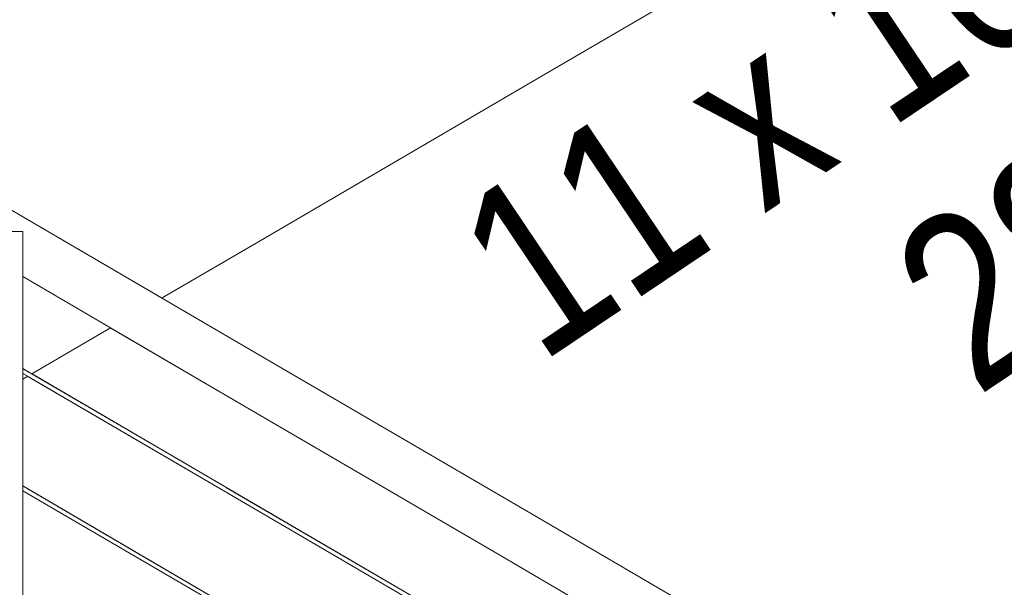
# Model space of a CAD drawing. Header units: millimetres. Extents: x -126680 to -83680, y 18016 to 39016.
# Tile 89 of 121: x -109347 to -108397, y 31143 to 31691. Entities that reach past the tile are written whole.
import ezdxf

# ---------------------------------------------------------------- set-up
doc = ezdxf.new("R2010")
doc.units = ezdxf.units.MM
doc.header["$MEASUREMENT"] = 0
doc.linetypes.add('Wipeout_Contour', pattern=[1000, 0, -1000])
doc.layers.add('Nowe_Konstrukcja - Schody', color=7, linetype='Continuous')
doc.layers.add('Nowe_Konstrukcja - Ściany zew', color=7, linetype='Continuous')
doc.layers.add('Nowe_Konstrukcja - Schody_Nr_pióra__101', color=250, linetype='Continuous', lineweight=13, true_color=0x333333)
doc.layers.add('Nowe_Konstrukcja - Schody_Nr_pióra__3', color=7, linetype='Continuous', lineweight=13)
doc.layers.add('Nowe_Tabelka_Nr_pióra__3', color=7, linetype='Continuous', lineweight=13)
doc.styles.add('STYL_AUTOMATYCZNY_2', font='arial.ttf', dxfattribs={"width": 0.8})

msp = doc.modelspace()

# ---------------------------------------------------------------- wipeouts: each hides what was drawn before it
at = {"color": 254, "linetype": 'Wipeout_Contour', "lineweight": 0, "ltscale": 1019465.130383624}
msp.add_wipeout([(-109343.98, 31240.68), (-108867.97, 30962.49), (-108587.97, 30798.86), (-108443.98, 30714.71), (-108443.98, 30823.41), (-108869.99, 31072.37), (-109149.99, 31236.01), (-109339.11, 31346.53), (-109343.98, 31343.69)], dxfattribs=at).dxf.layer = 'Nowe_Konstrukcja - Ściany zew'

# ---------------------------------------------------------------- next in the draw order: wipeouts: each hides what was drawn before it
at = {"color": 254, "linetype": 'Wipeout_Contour', "lineweight": 0, "ltscale": 679416.228904}
msp.add_wipeout([(-109343.98, 31127.35), (-109147.97, 31012.8), (-108867.97, 30849.16), (-108443.98, 30601.37), (-108443.98, 30710.07), (-109343.98, 31236.05)], dxfattribs=at).dxf.layer = 'Nowe_Konstrukcja - Ściany zew'

# ---------------------------------------------------------------- next in the draw order: wipeouts: each hides what was drawn before it
at = {"color": 254, "linetype": 'Wipeout_Contour', "lineweight": 0, "ltscale": 679045.077448}
msp.add_wipeout([(-109259.23, 31393.21), (-109335.14, 31348.85), (-108867.97, 31075.83), (-108587.97, 30912.19), (-108443.98, 30828.04), (-108443.98, 30916.77)], dxfattribs=at).dxf.layer = 'Nowe_Konstrukcja - Ściany zew'

# ---------------------------------------------------------------- next in the draw order: wipeouts: each hides what was drawn before it
at = {"color": 254, "linetype": 'Wipeout_Contour', "lineweight": 0, "ltscale": 452394.770144}
msp.add_wipeout([(-108601.59, 31008.88), (-108600.63, 31010.52), (-108880.63, 31174.16), (-108881.59, 31172.52)], dxfattribs=at).dxf.layer = 'Nowe_Konstrukcja - Schody'

# ---------------------------------------------------------------- next in the draw order: wipeouts: each hides what was drawn before it
at = {"color": 254, "linetype": 'Wipeout_Contour', "lineweight": 0, "ltscale": 452391.141814}
msp.add_wipeout([(-108600.63, 31010.52), (-108597.9, 31015.2), (-108877.9, 31178.84), (-108880.63, 31174.16)], dxfattribs=at).dxf.layer = 'Nowe_Konstrukcja - Schody'

# ---------------------------------------------------------------- next in the draw order: wipeouts: each hides what was drawn before it
at = {"color": 254, "linetype": 'Wipeout_Contour', "lineweight": 0, "ltscale": 452384.43863}
msp.add_wipeout([(-108597.9, 31015.2), (-108593.81, 31022.2), (-108873.81, 31185.84), (-108877.9, 31178.84)], dxfattribs=at).dxf.layer = 'Nowe_Konstrukcja - Schody'

# ---------------------------------------------------------------- next in the draw order: wipeouts: each hides what was drawn before it
at = {"color": 254, "linetype": 'Wipeout_Contour', "lineweight": 0, "ltscale": 453651.670076}
msp.add_wipeout([(-108881.59, 31172.52), (-108880.63, 31174.16), (-109160.63, 31337.8), (-109161.59, 31336.15)], dxfattribs=at).dxf.layer = 'Nowe_Konstrukcja - Schody'
at = {"color": 254, "linetype": 'Wipeout_Contour', "lineweight": 0, "ltscale": 452375.682682}
msp.add_wipeout([(-108593.81, 31022.2), (-108588.98, 31030.46), (-108868.98, 31194.1), (-108873.81, 31185.84)], dxfattribs=at).dxf.layer = 'Nowe_Konstrukcja - Schody'

# ---------------------------------------------------------------- next in the draw order: wipeouts: each hides what was drawn before it
at = {"color": 254, "linetype": 'Wipeout_Contour', "lineweight": 0, "ltscale": 453648.051799}
msp.add_wipeout([(-108880.63, 31174.16), (-108877.9, 31178.84), (-109157.9, 31342.48), (-109160.63, 31337.8)], dxfattribs=at).dxf.layer = 'Nowe_Konstrukcja - Schody'
at = {"color": 254, "linetype": 'Wipeout_Contour', "lineweight": 0, "ltscale": 452366.208109}
msp.add_wipeout([(-108588.98, 31030.46), (-108584.15, 31038.72), (-108864.15, 31202.36), (-108868.98, 31194.1)], dxfattribs=at).dxf.layer = 'Nowe_Konstrukcja - Schody'

# ---------------------------------------------------------------- next in the draw order: wipeouts: each hides what was drawn before it
at = {"color": 254, "linetype": 'Wipeout_Contour', "lineweight": 0, "ltscale": 453641.36719}
msp.add_wipeout([(-108877.9, 31178.84), (-108873.81, 31185.84), (-109153.81, 31349.48), (-109157.9, 31342.48)], dxfattribs=at).dxf.layer = 'Nowe_Konstrukcja - Schody'
at = {"color": 254, "linetype": 'Wipeout_Contour', "lineweight": 0, "ltscale": 452357.45733}
msp.add_wipeout([(-108584.15, 31038.72), (-108580.06, 31045.73), (-108860.06, 31209.36), (-108864.15, 31202.36)], dxfattribs=at).dxf.layer = 'Nowe_Konstrukcja - Schody'

# ---------------------------------------------------------------- next in the draw order: wipeouts: each hides what was drawn before it
at = {"color": 254, "linetype": 'Wipeout_Contour', "lineweight": 0, "ltscale": 454690.704485}
msp.add_wipeout([(-109160.63, 31337.8), (-109343.98, 31444.95), (-109343.98, 31442.74), (-109161.59, 31336.15)], dxfattribs=at).dxf.layer = 'Nowe_Konstrukcja - Schody'
at = {"color": 254, "linetype": 'Wipeout_Contour', "lineweight": 0, "ltscale": 453632.635507}
msp.add_wipeout([(-108873.81, 31185.84), (-108868.98, 31194.1), (-109148.98, 31357.74), (-109153.81, 31349.48)], dxfattribs=at).dxf.layer = 'Nowe_Konstrukcja - Schody'
at = {"color": 254, "linetype": 'Wipeout_Contour', "lineweight": 0, "ltscale": 452350.761445}
msp.add_wipeout([(-108580.06, 31045.73), (-108577.33, 31050.41), (-108857.33, 31214.04), (-108860.06, 31209.36)], dxfattribs=at).dxf.layer = 'Nowe_Konstrukcja - Schody'

# ---------------------------------------------------------------- next in the draw order: wipeouts: each hides what was drawn before it
at = {"color": 254, "linetype": 'Wipeout_Contour', "lineweight": 0, "ltscale": 454691.230421}
msp.add_wipeout([(-109157.9, 31342.48), (-109343.98, 31451.22), (-109343.98, 31444.95), (-109160.63, 31337.8)], dxfattribs=at).dxf.layer = 'Nowe_Konstrukcja - Schody'
at = {"color": 254, "linetype": 'Wipeout_Contour', "lineweight": 0, "ltscale": 453623.18719}
msp.add_wipeout([(-108868.98, 31194.1), (-108864.15, 31202.36), (-109144.15, 31366), (-109148.98, 31357.74)], dxfattribs=at).dxf.layer = 'Nowe_Konstrukcja - Schody'
at = {"color": 254, "linetype": 'Wipeout_Contour', "lineweight": 0, "ltscale": 452347.138252}
msp.add_wipeout([(-108577.33, 31050.41), (-108576.37, 31052.05), (-108856.37, 31215.68), (-108857.33, 31214.04)], dxfattribs=at).dxf.layer = 'Nowe_Konstrukcja - Schody'

# ---------------------------------------------------------------- next in the draw order: wipeouts: each hides what was drawn before it
at = {"color": 254, "linetype": 'Wipeout_Contour', "lineweight": 0, "ltscale": 454692.216588}
msp.add_wipeout([(-109153.81, 31349.48), (-109343.98, 31460.62), (-109343.98, 31451.22), (-109157.9, 31342.48)], dxfattribs=at).dxf.layer = 'Nowe_Konstrukcja - Schody'
at = {"color": 254, "linetype": 'Wipeout_Contour', "lineweight": 0, "ltscale": 453614.460662}
msp.add_wipeout([(-108864.15, 31202.36), (-108860.06, 31209.36), (-109140.06, 31373), (-109144.15, 31366)], dxfattribs=at).dxf.layer = 'Nowe_Konstrukcja - Schody'

# ---------------------------------------------------------------- next in the draw order: wipeouts: each hides what was drawn before it
at = {"color": 254, "linetype": 'Wipeout_Contour', "lineweight": 0, "ltscale": 454693.514495}
msp.add_wipeout([(-109148.98, 31357.74), (-109343.98, 31471.7), (-109343.98, 31460.62), (-109153.81, 31349.48)], dxfattribs=at).dxf.layer = 'Nowe_Konstrukcja - Schody'
at = {"color": 254, "linetype": 'Wipeout_Contour', "lineweight": 0, "ltscale": 453607.783335}
msp.add_wipeout([(-108860.06, 31209.36), (-108857.33, 31214.04), (-109137.33, 31377.68), (-109140.06, 31373)], dxfattribs=at).dxf.layer = 'Nowe_Konstrukcja - Schody'

# ---------------------------------------------------------------- next in the draw order: wipeouts: each hides what was drawn before it
at = {"color": 254, "linetype": 'Wipeout_Contour', "lineweight": 0, "ltscale": 454694.92754}
msp.add_wipeout([(-109343.98, 31482.78), (-109343.98, 31471.7), (-109148.98, 31357.74), (-109144.15, 31366)], dxfattribs=at).dxf.layer = 'Nowe_Konstrukcja - Schody'
at = {"color": 254, "linetype": 'Wipeout_Contour', "lineweight": 0, "ltscale": 453604.170184}
msp.add_wipeout([(-108857.33, 31214.04), (-108856.37, 31215.68), (-109136.37, 31379.32), (-109137.33, 31377.68)], dxfattribs=at).dxf.layer = 'Nowe_Konstrukcja - Schody'

# ---------------------------------------------------------------- next in the draw order: linework, layer by layer
at = {"layer": 'Nowe_Konstrukcja - Schody_Nr_pióra__101', "color": 250, "linetype": 'Continuous', "lineweight": 13, "true_color": 0x333333}
msp.add_line((-108576.37, 31052.05), (-108856.37, 31215.68), dxfattribs=at)

# ---------------------------------------------------------------- next in the draw order: wipeouts: each hides what was drawn before it
at = {"color": 254, "linetype": 'Wipeout_Contour', "lineweight": 0, "ltscale": 796102.061553}
msp.add_wipeout([(-109364.15, 31494.57), (-109350.02, 31486.31), (-109343.98, 31486.31), (-109343.98, 31482.78), (-109144.15, 31366), (-109140.06, 31373), (-109360.06, 31501.57)], dxfattribs=at).dxf.layer = 'Nowe_Konstrukcja - Schody'

# ---------------------------------------------------------------- next in the draw order: wipeouts: each hides what was drawn before it
at = {"color": 254, "linetype": 'Wipeout_Contour', "lineweight": 0, "ltscale": 454730.304483}
msp.add_wipeout([(-109140.06, 31373), (-109137.33, 31377.68), (-109357.33, 31506.25), (-109360.06, 31501.57)], dxfattribs=at).dxf.layer = 'Nowe_Konstrukcja - Schody'

# ---------------------------------------------------------------- next in the draw order: wipeouts: each hides what was drawn before it
at = {"color": 254, "linetype": 'Wipeout_Contour', "lineweight": 0, "ltscale": 454726.700259}
msp.add_wipeout([(-109137.33, 31377.68), (-109136.37, 31379.32), (-109356.37, 31507.89), (-109357.33, 31506.25)], dxfattribs=at).dxf.layer = 'Nowe_Konstrukcja - Schody'

# ---------------------------------------------------------------- next in the draw order: wipeouts: each hides what was drawn before it
at = {"color": 254, "linetype": 'Wipeout_Contour', "lineweight": 0, "ltscale": 454683.805374}
msp.add_wipeout([(-109393.98, 30457.74), (-109343.98, 30457.74), (-109343.98, 31486.31), (-109393.98, 31486.31)], dxfattribs=at).dxf.layer = 'Nowe_Konstrukcja - Schody'

# ---------------------------------------------------------------- next in the draw order: wipeouts: each hides what was drawn before it
at = {"color": 254, "linetype": 'Wipeout_Contour', "lineweight": 0, "ltscale": 682449.442034}
msp.add_wipeout([(-109398.98, 31706.83), (-109398.98, 31543.19), (-109398.98, 31532.8), (-109209.69, 31422.17), (-109118.98, 31475.18), (-109118.98, 31706.83)], dxfattribs=at).dxf.layer = 'Nowe_Konstrukcja - Schody'
at = {"color": 254, "linetype": 'Wipeout_Contour', "lineweight": 0, "ltscale": 454436.960437}
msp.add_wipeout([(-109149.69, 31123.18), (-109343.98, 31236.73), (-109343.98, 31236.05), (-109149.99, 31122.68)], dxfattribs=at).dxf.layer = 'Nowe_Konstrukcja - Schody'

# ---------------------------------------------------------------- next in the draw order: linework, layer by layer
at = {"layer": 'Nowe_Konstrukcja - Schody_Nr_pióra__101', "color": 250, "linetype": 'Continuous', "lineweight": 13, "true_color": 0x333333}
msp.add_line((-109393.98, 31486.31), (-109343.98, 31486.31), dxfattribs=at)

# ---------------------------------------------------------------- next in the draw order: wipeouts: each hides what was drawn before it
at = {"color": 254, "linetype": 'Wipeout_Contour', "lineweight": 0, "ltscale": 567631.135369}
msp.add_wipeout([(-109118.98, 31475.18), (-108838.98, 31638.81), (-108838.98, 31870.46), (-109118.98, 31870.46), (-109118.98, 31706.83)], dxfattribs=at).dxf.layer = 'Nowe_Konstrukcja - Schody'
at = {"color": 254, "linetype": 'Wipeout_Contour', "lineweight": 0, "ltscale": 454437.29434}
msp.add_wipeout([(-109148.27, 31125.63), (-109343.98, 31240), (-109343.98, 31238.36), (-109148.98, 31124.4)], dxfattribs=at).dxf.layer = 'Nowe_Konstrukcja - Schody'

# ---------------------------------------------------------------- next in the draw order: linework, layer by layer
at = {"layer": 'Nowe_Konstrukcja - Schody_Nr_pióra__3', "color": 7, "linetype": 'Continuous', "lineweight": 13}
msp.add_line((-109209.69, 31422.17), (-109118.98, 31475.18), dxfattribs=at)

# ---------------------------------------------------------------- next in the draw order: wipeouts: each hides what was drawn before it
at = {"color": 254, "linetype": 'Wipeout_Contour', "lineweight": 0, "ltscale": 566516.64072}
msp.add_wipeout([(-108838.98, 31638.81), (-108558.98, 31802.45), (-108558.98, 32034.1), (-108838.98, 32034.1), (-108838.98, 31870.46)], dxfattribs=at).dxf.layer = 'Nowe_Konstrukcja - Schody'
at = {"color": 254, "linetype": 'Wipeout_Contour', "lineweight": 0, "ltscale": 454437.436404}
msp.add_wipeout([(-109147.97, 31126.13), (-109343.98, 31240.68), (-109343.98, 31240), (-109148.27, 31125.63)], dxfattribs=at).dxf.layer = 'Nowe_Konstrukcja - Schody'

# ---------------------------------------------------------------- next in the draw order: linework, layer by layer
at = {"layer": 'Nowe_Konstrukcja - Schody_Nr_pióra__3', "color": 7, "linetype": 'Continuous', "lineweight": 13}
for p, q in [((-108838.98, 31638.81), (-108558.98, 31802.45)), ((-109118.98, 31475.18), (-108838.98, 31638.81))]:
    msp.add_line(p, q, dxfattribs=at)

# ---------------------------------------------------------------- next in the draw order: texts
at = {"layer": 'Nowe_Tabelka_Nr_pióra__3', "color": 7, "linetype": 'Continuous', "lineweight": 13, "insert": (-108335.92, 31382.14), "char_height": 167.1876, "attachment_point": 8, "rotation": 33.89523, "line_spacing_factor": 0.938208, "style": 'STYL_AUTOMATYCZNY_2'}
msp.add_mtext('\\A1;{\\pqc;\\fArial|b0|i0|c238|p0;\\W0.800000;11 x 16,36\\P\\pqc;\\fArial|b0|i0|c238|p0;\\W0.800000;28}', dxfattribs=at)

# ---------------------------------------------------------------- next in the draw order: wipeouts: each hides what was drawn before it
at = {"color": 254, "linetype": 'Wipeout_Contour', "lineweight": 0, "ltscale": 453497.461458}
msp.add_wipeout([(-108869.99, 31072.37), (-108869.69, 31072.88), (-109149.69, 31236.52), (-109149.99, 31236.01)], dxfattribs=at).dxf.layer = 'Nowe_Konstrukcja - Schody'

# ---------------------------------------------------------------- next in the draw order: wipeouts: each hides what was drawn before it
at = {"color": 254, "linetype": 'Wipeout_Contour', "lineweight": 0, "ltscale": 453495.067668}
msp.add_wipeout([(-108868.98, 31074.1), (-108868.27, 31075.32), (-109148.27, 31238.96), (-109148.98, 31237.74)], dxfattribs=at).dxf.layer = 'Nowe_Konstrukcja - Schody'

# ---------------------------------------------------------------- next in the draw order: wipeouts: each hides what was drawn before it
at = {"color": 254, "linetype": 'Wipeout_Contour', "lineweight": 0, "ltscale": 453494.076167}
msp.add_wipeout([(-108868.27, 31075.32), (-108867.97, 31075.83), (-109147.97, 31239.46), (-109148.27, 31238.96)], dxfattribs=at).dxf.layer = 'Nowe_Konstrukcja - Schody'

# ---------------------------------------------------------------- next in the draw order: linework, layer by layer
at = {"layer": 'Nowe_Konstrukcja - Schody_Nr_pióra__101', "color": 250, "linetype": 'Continuous', "lineweight": 13, "true_color": 0x333333}
for p, q in [((-108856.37, 31215.68), (-109136.37, 31379.32)), ((-108601.59, 31008.88), (-108881.59, 31172.52))]:
    msp.add_line(p, q, dxfattribs=at)

# ---------------------------------------------------------------- next in the draw order: wipeouts: each hides what was drawn before it
at = {"color": 254, "linetype": 'Wipeout_Contour', "lineweight": 0, "ltscale": 454561.585112}
msp.add_wipeout([(-109149.69, 31236.52), (-109343.98, 31350.06), (-109343.98, 31349.38), (-109149.99, 31236.01)], dxfattribs=at).dxf.layer = 'Nowe_Konstrukcja - Schody'

# ---------------------------------------------------------------- next in the draw order: wipeouts: each hides what was drawn before it
at = {"color": 254, "linetype": 'Wipeout_Contour', "lineweight": 0, "ltscale": 454561.928651}
msp.add_wipeout([(-109148.27, 31238.96), (-109343.98, 31353.34), (-109343.98, 31351.7), (-109148.98, 31237.74)], dxfattribs=at).dxf.layer = 'Nowe_Konstrukcja - Schody'

# ---------------------------------------------------------------- next in the draw order: wipeouts: each hides what was drawn before it
at = {"color": 254, "linetype": 'Wipeout_Contour', "lineweight": 0, "ltscale": 454562.074715}
msp.add_wipeout([(-109147.97, 31239.46), (-109343.98, 31354.01), (-109343.98, 31353.34), (-109148.27, 31238.96)], dxfattribs=at).dxf.layer = 'Nowe_Konstrukcja - Schody'

# ---------------------------------------------------------------- next in the draw order: linework, layer by layer
at = {"layer": 'Nowe_Konstrukcja - Schody_Nr_pióra__101', "color": 250, "linetype": 'Continuous', "lineweight": 13, "true_color": 0x333333}
for p, q in [((-108881.59, 31172.52), (-109161.59, 31336.15)), ((-109147.97, 31126.13), (-109343.98, 31240.68)), ((-109149.99, 31122.68), (-109343.98, 31236.05)), ((-108869.99, 31072.37), (-109149.99, 31236.01)), ((-108867.97, 31075.83), (-109147.97, 31239.46))]:
    msp.add_line(p, q, dxfattribs=at)

# ---------------------------------------------------------------- next in the draw order: wipeouts: each hides what was drawn before it
at = {"color": 254, "linetype": 'Wipeout_Contour', "lineweight": 0, "ltscale": 341240.203912}
msp.add_wipeout([(-109343.98, 31343.69), (-109339.11, 31346.53), (-109343.98, 31349.38)], dxfattribs=at).dxf.layer = 'Nowe_Konstrukcja - Schody'

# ---------------------------------------------------------------- next in the draw order: wipeouts: each hides what was drawn before it
at = {"color": 254, "linetype": 'Wipeout_Contour', "lineweight": 0, "ltscale": 454945.009055}
msp.add_wipeout([(-109343.98, 31354.01), (-109335.14, 31348.85), (-109259.23, 31393.21), (-109343.98, 31442.74)], dxfattribs=at).dxf.layer = 'Nowe_Konstrukcja - Schody'

# ---------------------------------------------------------------- next in the draw order: linework, layer by layer
at = {"layer": 'Nowe_Konstrukcja - Schody_Nr_pióra__101', "color": 250, "linetype": 'Continuous', "lineweight": 13, "true_color": 0x333333}
for p, q in [((-109136.37, 31379.32), (-109356.37, 31507.89)), ((-109343.98, 30457.74), (-109343.98, 31486.31)), ((-109161.59, 31336.15), (-109343.98, 31442.74)), ((-109147.97, 31239.46), (-109343.98, 31354.01)), ((-109149.99, 31236.01), (-109343.98, 31349.38))]:
    msp.add_line(p, q, dxfattribs=at)
at = {"layer": 'Nowe_Konstrukcja - Schody_Nr_pióra__3', "color": 7, "linetype": 'Continuous', "lineweight": 13}
for p, q in [((-109335.14, 31348.85), (-109259.23, 31393.21)), ((-109343.98, 31343.69), (-109339.11, 31346.53))]:
    msp.add_line(p, q, dxfattribs=at)

doc.saveas('drawing.dxf')
